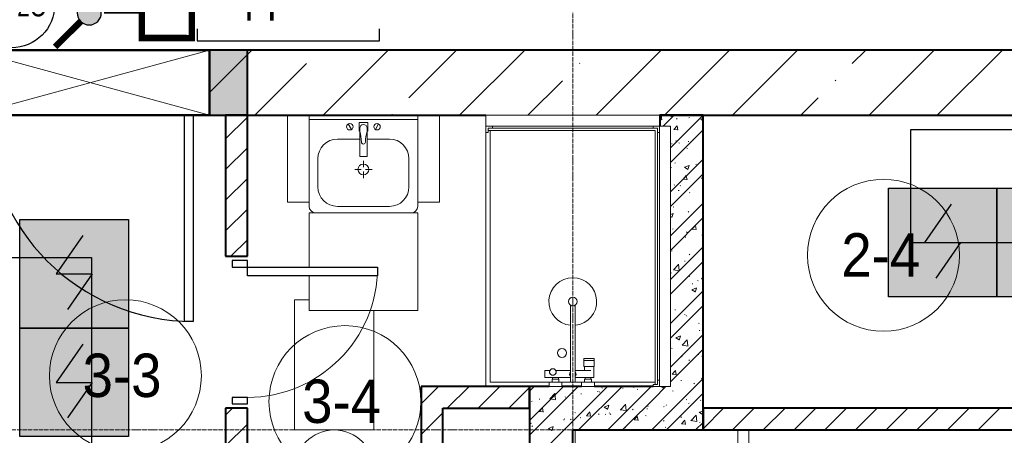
# Model space of a CAD drawing. Header units: millimetres. Extents: x -816133 to 919604, y 87941 to 147341.
# Tile 111 of 256: x -29801 to -25265, y 127349 to 129264. Entities that reach past the tile are written whole.
import ezdxf

# ---------------------------------------------------------------- set-up
doc = ezdxf.new("R2010")
doc.units = ezdxf.units.MM
doc.set_wipeout_variables(frame=1)
doc.linetypes.add('ADSK_Линия сетки', pattern=[25, 20, -2.5, 0, -2.5])
doc.linetypes.add('Линия сетки', pattern=[25, 20, -2.5, 0, -2.5])
for name, color, linetype, lineweight in [('_АПС_Оборудование', 1, 'Continuous', 30), ('A-010-A_ROOM', 7, 'Continuous', 20), ('A-200-M_WALL', 7, 'Continuous', 18), ('A-200-M_WALL_EXT', 7, 'Continuous', 18), ('A-200-M_WALL_INT', 7, 'Continuous', 18), ('A-200-M_WALL_PAT', 7, 'Continuous', 40), ('A-314-M_WINDOW', 7, 'Continuous', 18), ('A-325-M_DOOR', 7, 'Continuous', 18), ('A-325-M_DOOR_PANEL', 7, 'Continuous', 30), ('A-700-M_FFE', 7, 'Continuous', 18), ('M-520-M_DRAINAGE_FW', 7, 'Continuous', 18), ('Z-030-M_GRID', 7, 'Continuous', 9), ('Z-060-M_DETAIL', 7, 'Continuous', 18), ('СОУЭ', 1, 'Continuous', 30), ('СС-011-ПОЖ-СИГНАЛИЗАЦИЯ', 1, 'Continuous', 30), ('УГО АПС и АПЗ$0$_АПС_Оборудование', 1, 'Continuous', 30), ('УГО АПС и АПЗ$0$СС-011-ПОЖ-СИГНАЛИЗАЦИЯ', 1, 'Continuous', 30)]:
    doc.layers.add(name, color=color, linetype=linetype, lineweight=lineweight)
doc.layers.add('EI_HATCH_GALV', color=7, linetype='Continuous')
doc.layers.add('АПС', color=5, linetype='Continuous')
doc.styles.add('Arial Narrow', font='ARIALN.TTF', dxfattribs={"width": 0.9, "height": 600})
doc.styles.add('Arial_2', font='arial.ttf', dxfattribs={"width": 0.9, "height": 400})

# ---------------------------------------------------------------- blocks, each defined once
blk = doc.blocks.new('10эт')
at = {"layer": 'A-200-M_WALL_PAT', "lineweight": 18}
h = blk.add_hatch(color=9, dxfattribs=at)
h.paths.add_polyline_path([(329551.7, 127701.1), (330276.5, 127701.1), (330276.5, 128001.1), (329551.7, 128001.1)])
h.paths.add_polyline_path([(331376.7, 127701.1), (331551.7, 127701.1), (331551.7, 128001.1), (331376.7, 128001.1), (331376.7, 127791.1)])
at = {"layer": 'A-010-A_ROOM', "color": 9}
for centre in [(334482, 127055.8), (330989.8, 126501.1), (332001.2, 126381.7)]:
    blk.add_circle(centre, 350, dxfattribs=at)
at = {"layer": 'A-200-M_WALL', "color": 9, "lineweight": 40}
for p, q in [((331551.7, 128001.1), (331376.7, 128001.1)), ((331376.7, 128001.1), (331376.7, 127791.1)), ((331551.7, 127701.1), (331551.7, 128001.1)), ((331376.7, 127701.1), (331551.7, 127701.1))]:
    blk.add_line(p, q, dxfattribs=at)
at = {"layer": 'A-200-M_WALL_EXT', "color": 9, "lineweight": 40}
for p, q in [((336176.5, 128001.1), (331376.7, 128001.1)), ((331376.7, 128001.1), (331376.7, 127791.1)), ((331376.7, 127701.1), (332651, 127701.1)), ((333451, 127701.1), (336176.5, 127701.1))]:
    blk.add_line(p, q, dxfattribs=at)
at = {"layer": 'A-200-M_WALL_INT', "color": 9, "lineweight": 40}
for p, q in [((331451.7, 127701.1), (331451.7, 127051.1)), ((331551.7, 127701.1), (331451.7, 127701.1)), ((331551.7, 127051.1), (331551.7, 127701.1)), ((333451.7, 127701.1), (333451.7, 127651.1)), ((333651.7, 127701.1), (333451.7, 127701.1)), ((333651.7, 126251.1), (333651.7, 127701.1)), ((331451.7, 127051.1), (331551.7, 127051.1)), ((332451.7, 126451.1), (332351.7, 126451.1)), ((332351.7, 126451.1), (332351.7, 125601.1)), ((332851.7, 126451.1), (332451.7, 126451.1)), ((332941.3, 126451.1), (332851.7, 126451.1)), ((332851.7, 126451.1), (332851.7, 123701.9)), ((332851.7, 126351.1), (332851.7, 126451.1)), ((333051.7, 126451.1), (333001, 126451.1)), ((333091, 126451.1), (333051.7, 126451.1)), ((333421, 126451.1), (333150.8, 126451.1)), ((331451.7, 126351.1), (331451.7, 125601.1)), ((331551.7, 126351.1), (331451.7, 126351.1)), ((331551.7, 125601.1), (331551.7, 126351.1)), ((332451.7, 125601.1), (332451.7, 126351.1)), ((332451.7, 126351.1), (332851.7, 126351.1)), ((335901.7, 126351.1), (333651.7, 126351.1)), ((333651.7, 126351.1), (333651.7, 126251.1)), ((333051.7, 120151.1), (333051.7, 126251.1)), ((333051.7, 126251.1), (333451.7, 126251.1)), ((333451.7, 126251.1), (333651.7, 126251.1)), ((333651.7, 126251.1), (335901.7, 126251.1))]:
    blk.add_line(p, q, dxfattribs=at)
at = {"layer": 'A-200-M_WALL_PAT', "color": 9, "linetype": 'Continuous', "lineweight": 9}
for p, q in [((331376.7, 127805.4), (331572.4, 128001.1)), ((331901, 127701.1), (332201, 128001.1)), ((332295.6, 127781.4), (332515.3, 128001.1)), ((332529.6, 127701.1), (332829.6, 128001.1)), ((333158.2, 127701.1), (333458.2, 128001.1)), ((333474.3, 127702.8), (333772.5, 128001.1)), ((333786.8, 127701.1), (334086.8, 128001.1)), ((334338.6, 127938.5), (334401.2, 128001.1)), ((334415.5, 127701.1), (334715.5, 128001.1)), ((334729.8, 127701.1), (335029.8, 128001.1)), ((331586.7, 127701.1), (331824.2, 127938.5)), ((333081.4, 127938.5), (333083.8, 127940.9)), ((332843.9, 127701.1), (333002.8, 127860)), ((334260.1, 127860), (334262.4, 127862.3)), ((334101.2, 127701.1), (334181.5, 127781.4)), ((331451.7, 127592.6), (331551.7, 127692.6)), ((332217, 127702.8), (332219.4, 127705.2)), ((333460.4, 127680.1), (333457.9, 127701.1)), ((333467.4, 127651.1), (333517.4, 127701.1)), ((333501, 127550), (333651.7, 127700.6)), ((333502.2, 127695.3), (333505.1, 127693.5)), ((333585.6, 127689.6), (333588.9, 127690.1)), ((333640.4, 127682.8), (333651.7, 127687.1)), ((333451.7, 127680.6), (333460.6, 127679.2)), ((333516.6, 127635.1), (333531.3, 127652.6)), ((333528.5, 127683.2), (333531.1, 127685.2)), ((333534.9, 127632.5), (333531.3, 127651.6)), ((333640.3, 127682.9), (333651.7, 127675.2)), ((333501, 127482.6), (333651.7, 127633.3)), ((333516.4, 127635.1), (333534.6, 127633.6)), ((331451.7, 127451.2), (331551.7, 127551.2)), ((333505.4, 127569.4), (333508.7, 127569.9)), ((333524.8, 127581.7), (333527.4, 127583.8)), ((333540, 127574.5), (333542.9, 127572.7)), ((333582, 127579.5), (333585.3, 127579.9)), ((333576.3, 127549.6), (333578.8, 127547.4)), ((333501, 127347.9), (333651.7, 127498.6)), ((333521.1, 127480.2), (333523.7, 127482.3)), ((333566.1, 127461.9), (333581.3, 127451.7)), ((333566.2, 127461.7), (333587.6, 127469.9)), ((333581.5, 127450.5), (333587.7, 127469)), ((333617.2, 127474.5), (333620.5, 127474.9)), ((333649.4, 127482.7), (333651.7, 127480.6)), ((333501, 127280.5), (333651.7, 127431.2)), ((333501.8, 127459.3), (333505.1, 127459.7)), ((333558.9, 127405.9), (333573.6, 127423.4)), ((333577.2, 127403.3), (333573.6, 127422.4)), ((331451.7, 127309.8), (331551.7, 127409.8)), ((333517.4, 127378.8), (333520, 127380.8)), ((333545, 127377.8), (333547.8, 127376)), ((333558.7, 127405.9), (333576.9, 127404.3)), ((333643.4, 127411.8), (333646.2, 127410)), ((333537, 127354.3), (333540.4, 127354.7)), ((333588, 127345.5), (333590.5, 127343.3)), ((333501, 127145.8), (333651.7, 127296.5)), ((333513.7, 127277.3), (333516.3, 127279.4)), ((331451.7, 127168.3), (331551.7, 127268.3)), ((333501, 127244.2), (333513.4, 127248.9)), ((333501, 127234.8), (333507.1, 127230.7)), ((333507.3, 127229.5), (333513.5, 127247.9)), ((333582.8, 127256.9), (333585.6, 127255.1)), ((333649.1, 127259.4), (333651.7, 127259.7)), ((333501, 127078.5), (333651.7, 127229.2)), ((333601.2, 127176.6), (333615.9, 127194.1)), ((333619.4, 127174), (333615.9, 127193.1)), ((333509.9, 127175.8), (333512.6, 127177.9)), ((333575.4, 127163.7), (333577.9, 127161.4)), ((333601, 127176.6), (333619.2, 127175)), ((333645.5, 127149.2), (333648.8, 127149.7)), ((331475.9, 127051.1), (331551.7, 127126.9)), ((333523.4, 127101.2), (333526.2, 127099.4)), ((333568.9, 127139.1), (333572.2, 127139.6)), ((333501, 126943.8), (333651.7, 127094.5)), ((333506.2, 127074.4), (333508.9, 127076.4)), ((333587.7, 127060.2), (333590.5, 127058.4)), ((333648.5, 127096.7), (333650.9, 127094.5)), ((333501, 126876.4), (333651.7, 127027.1)), ((333514.3, 126988.6), (333538.1, 127013.3)), ((333541.2, 126985.4), (333537.8, 127014.4)), ((333565.3, 127029), (333568.6, 127029.4)), ((333502.5, 126972.9), (333505.2, 126975)), ((333514.3, 126988.7), (333541.4, 126984.5)), ((333587.1, 126959.6), (333589.6, 126957.3)), ((333600.5, 126924), (333603.9, 126924.4)), ((333625.5, 126939.4), (333628.3, 126937.6)), ((333643.3, 126947.3), (333651.7, 126946.6)), ((333643.5, 126947.3), (333651.7, 126957.1)), ((333501, 126741.7), (333651.7, 126892.4)), ((333501, 126873.1), (333501.5, 126873.5)), ((333599.7, 126897.1), (333614.9, 126886.9)), ((333599.9, 126897), (333621.2, 126905.2)), ((333615.1, 126885.8), (333621.3, 126904.2)), ((333501, 126674.4), (333651.7, 126825.1)), ((333520.4, 126803.8), (333523.7, 126804.2)), ((333566.1, 126783.6), (333568.9, 126781.8)), ((333574.5, 126777.7), (333577, 126775.4)), ((333630.4, 126742.7), (333633.2, 126740.9)), ((333501, 126539.7), (333651.7, 126690.3)), ((333632.4, 126708.9), (333635.7, 126709.3)), ((333647.6, 126710.8), (333650.1, 126708.5)), ((333649.7, 126691.4), (333651.7, 126692.9)), ((333525.6, 126676.1), (333540.7, 126665.9)), ((333525.7, 126675.9), (333547, 126684.1)), ((333540.9, 126664.8), (333547.1, 126683.2)), ((333554.8, 126641.2), (333578.5, 126666)), ((333581.6, 126638.1), (333578.2, 126667)), ((333501, 126472.3), (333651.7, 126623)), ((333505.5, 126628.7), (333508.3, 126626.9)), ((333554.7, 126641.3), (333581.8, 126637.1)), ((333628.8, 126598.7), (333632.1, 126599.2)), ((333552.2, 126588.6), (333555.5, 126589.1)), ((333586.2, 126573.6), (333588.7, 126571.3)), ((333646, 126589.9), (333648.7, 126591.9)), ((333509.3, 126507.9), (333527.5, 126506.3)), ((333509.4, 126507.9), (333524.1, 126525.4)), ((333527.7, 126505.3), (333524.2, 126524.4)), ((333451.7, 126288.3), (333651.7, 126488.3)), ((333548.6, 126478.5), (333551.9, 126479)), ((333608.8, 126466.1), (333611.7, 126464.2)), ((333642.3, 126488.4), (333645, 126490.5)), ((332351.7, 126371.3), (332431.5, 126451.1)), ((332472.9, 126351.1), (332572.9, 126451.1)), ((332614.3, 126351.1), (332714.3, 126451.1)), ((332755.8, 126351.1), (332851.7, 126447)), ((332851.7, 126294.5), (333008.3, 126451.1)), ((332851.7, 126429.2), (332873.6, 126451.1)), ((332851.7, 126227.1), (333051.7, 126427.1)), ((332875.8, 126451.1), (332877.7, 126449.3)), ((332944.6, 126394.8), (332968.3, 126419.5)), ((332971.4, 126391.6), (332968, 126420.5)), ((333024.7, 126451.1), (333025.1, 126450.8)), ((333051.7, 126292.4), (333210.4, 126451.1)), ((333051.7, 126427.1), (333075.7, 126451.1)), ((333077.7, 126251.1), (333277.7, 126451.1)), ((333087.8, 126417.8), (333091.1, 126418.3)), ((333164.4, 126427.9), (333167.7, 126428.4)), ((333173.5, 126424.6), (333176.2, 126426.7)), ((333185, 126445.7), (333187.8, 126443.9)), ((333212.4, 126251.1), (333412.4, 126451.1)), ((333279.8, 126443.1), (333283.1, 126443.6)), ((333279.8, 126251.1), (333451.1, 126422.4)), ((333330, 126446.1), (333332.7, 126448.1)), ((333347.7, 126438.9), (333350.5, 126437.1)), ((333451.7, 126423), (333479.8, 126451.1)), ((333457.4, 126451.1), (333466.6, 126444.9)), ((333466.8, 126443.7), (333469.2, 126451.1)), ((333481.8, 126251.1), (333651.7, 126420.9)), ((333510.4, 126432), (333513.2, 126430.2)), ((332861.3, 126382.2), (332863.9, 126384.3)), ((332895.6, 126392.5), (332898.9, 126393)), ((332944.5, 126394.9), (332971.6, 126390.7)), ((333015.2, 126401.8), (333017.9, 126403.8)), ((333573.6, 126391.7), (333576.1, 126389.5)), ((333583.9, 126373.5), (333587.2, 126373.9)), ((333638.6, 126387), (333641.3, 126389)), ((331451.7, 126319.8), (331483, 126351.1)), ((332351.7, 126229.9), (332451.7, 126329.9)), ((332895.7, 126336), (332913.9, 126334.5)), ((332895.9, 126336), (332910.6, 126353.5)), ((332897.4, 126338.6), (332900.2, 126336.8)), ((332914.1, 126333.4), (332910.6, 126352.5)), ((333060.1, 126331.7), (333062.9, 126329.9)), ((333114.5, 126316.9), (333129.2, 126334.4)), ((333132.7, 126314.3), (333129.2, 126333.4)), ((333195.3, 126356.8), (333210.5, 126346.6)), ((333195.4, 126356.6), (333216.8, 126364.8)), ((333210.7, 126345.4), (333216.8, 126363.8)), ((333218.1, 126330.7), (333220.6, 126328.5)), ((333269.8, 126344.4), (333296.9, 126340.2)), ((333269.9, 126344.3), (333293.6, 126369.1)), ((333296.7, 126341.1), (333293.3, 126370.1)), ((333326.3, 126344.6), (333329, 126346.6)), ((333391.8, 126348.2), (333395.2, 126348.7)), ((333395.9, 126361.2), (333398.4, 126359)), ((333468.4, 126358.3), (333471.8, 126358.7)), ((333480.3, 126364.1), (333483, 126366.2)), ((333633.3, 126332.4), (333648.5, 126322.1)), ((333633.5, 126332.2), (333651.7, 126339.2)), ((333648.7, 126321), (333651.7, 126330)), ((333651.7, 126257.1), (333745.7, 126351.1)), ((333787.1, 126251.1), (333887.1, 126351.1)), ((333928.5, 126251.1), (334028.5, 126351.1)), ((334070, 126251.1), (334170, 126351.1)), ((334211.4, 126251.1), (334311.4, 126351.1)), ((334352.8, 126251.1), (334452.8, 126351.1)), ((334494.2, 126251.1), (334594.2, 126351.1)), ((334635.6, 126251.1), (334735.6, 126351.1)), ((334777.1, 126251.1), (334877.1, 126351.1)), ((334918.5, 126251.1), (335018.5, 126351.1)), ((332851.7, 126092.4), (333051.7, 126292.4)), ((332857.6, 126280.8), (332860.2, 126282.8)), ((333007.6, 126297.6), (333010.9, 126298.1)), ((333011.5, 126300.3), (333014.2, 126302.3)), ((333040.4, 126300.2), (333042.9, 126297.9)), ((333084.2, 126307.7), (333087.5, 126308.1)), ((333114.3, 126316.9), (333132.5, 126315.3)), ((333169.8, 126323.1), (333172.5, 126325.2)), ((333199.6, 126322.9), (333203, 126323.3)), ((333222.8, 126324.9), (333225.6, 126323.1)), ((333332.9, 126297.8), (333351.2, 126296.2)), ((333333.1, 126297.8), (333347.8, 126315.3)), ((333351.4, 126295.2), (333347.8, 126314.3)), ((333385.5, 126318), (333388.3, 126316.2)), ((333414.5, 126251.1), (333451.6, 126288.2)), ((333468.9, 126294.3), (333471.4, 126292)), ((333548.2, 126311.1), (333551, 126309.3)), ((333551.7, 126278.7), (333566.4, 126296.2)), ((333570, 126276), (333566.5, 126295.2)), ((333595.1, 126294), (333622.2, 126289.8)), ((333595.2, 126293.9), (333618.9, 126318.6)), ((333616.5, 126251.1), (333651.7, 126286.2)), ((333622, 126290.7), (333618.6, 126319.6)), ((333634.9, 126285.5), (333637.6, 126287.5)), ((333646.7, 126324.8), (333649.2, 126322.6)), ((331451.7, 126178.4), (331551.7, 126278.4)), ((332862.6, 126269.7), (332865.1, 126267.4)), ((332939.2, 126258.5), (332954.4, 126248.2)), ((332939.3, 126258.3), (332960.7, 126266.5)), ((332954.6, 126247.1), (332960.7, 126265.5)), ((333291.2, 126263.8), (333293.6, 126261.5)), ((333476.6, 126262.7), (333479.2, 126264.7)), ((333503.7, 126253.3), (333507, 126253.7)), ((333551.6, 126278.7), (333569.8, 126277.1))]:
    blk.add_line(p, q, dxfattribs=at)
at = {"layer": 'A-314-M_WINDOW', "color": 9, "lineweight": 50}
for p, q in [((330276.5, 128001.1), (331376.5, 128001.1)), ((331376.5, 128001.1), (331376.5, 127701.1)), ((331376.5, 127701.1), (330276.5, 127701.1))]:
    blk.add_line(p, q, dxfattribs=at)
at = {"layer": 'A-325-M_DOOR', "color": 9, "lineweight": 30}
for p, q in [((331376.7, 127791.1), (331376.7, 127701.1)), ((331551.7, 127031.1), (331481.7, 127031.1)), ((331481.7, 127031.1), (331481.7, 127001.1)), ((331551.7, 127001.1), (331551.7, 127031.1)), ((331481.7, 127001.1), (331551.7, 127001.1)), ((331551.7, 127001.1), (332151.7, 127001.1)), ((331551.7, 127001.1), (332151.7, 127001.1)), ((331551.7, 126961.1), (331551.7, 127001.1)), ((332151.7, 126961.1), (331551.7, 126961.1)), ((332151.7, 127001.1), (332151.7, 126961.1)), ((331481.7, 126401.1), (331481.7, 126371.1)), ((331551.7, 126401.1), (331481.7, 126401.1)), ((331551.7, 126371.1), (331551.7, 126401.1)), ((331481.7, 126371.1), (331551.7, 126371.1))]:
    blk.add_line(p, q, dxfattribs=at)
at = {"layer": 'A-325-M_DOOR', "color": 9, "lineweight": 9}
blk.add_arc((331551.7, 127001.1), 600, 270, 0, dxfattribs=at)
at = {"layer": 'A-325-M_DOOR_PANEL', "color": 9}
for p, q in [((331261.7, 126751.1), (331261.7, 127701.1)), ((331301.7, 127701.1), (331301.7, 126751.1)), ((331301.7, 126751.1), (331261.7, 126751.1))]:
    blk.add_line(p, q, dxfattribs=at)
blk.add_arc((331301.7, 127701.1), 950, 180, 270, dxfattribs=at)
at = {"layer": 'A-700-M_FFE', "color": 9, "lineweight": 9}
for p, q in [((331736.3, 127701.1), (331736.3, 127301.1)), ((331836.3, 127301.1), (331836.3, 127701.1)), ((332336.3, 127701.1), (332336.3, 127301.1)), ((332436.3, 127301.1), (332436.3, 127701.1)), ((332651, 127701.1), (332651, 127651.1)), ((333451, 127701.1), (332651, 127701.1)), ((333451, 127651.1), (333451, 127701.1)), ((332651, 127651.1), (333451, 127651.1)), ((333501, 127651.1), (333451, 127651.1)), ((333451, 127651.1), (333451, 126451.1)), ((333501, 126451.1), (333501, 127651.1)), ((331736.3, 127301.1), (331836.3, 127301.1)), ((332336.3, 127301.1), (332436.3, 127301.1)), ((332336.3, 127251.1), (331836.3, 127251.1)), ((331836.3, 127251.1), (331836.3, 127001.1)), ((332336.3, 126801.1), (332336.3, 127251.1)), ((331836.3, 126961.1), (331836.3, 126801.1)), ((331769.2, 126851.1), (331769.2, 126251.1)), ((331836.3, 126851.1), (331769.2, 126851.1)), ((331836.3, 126801.1), (332336.3, 126801.1)), ((332134.2, 126251.1), (332134.2, 126801.1)), ((333451, 126451.1), (333501, 126451.1)), ((331769.2, 126251.1), (332134.2, 126251.1)), ((333811.2, 126251.1), (333811.2, 125155.9)), ((333861.2, 125151.1), (333861.2, 126251.1))]:
    blk.add_line(p, q, dxfattribs=at)
at = {"layer": 'M-520-M_DRAINAGE_FW', "color": 9}
for p, q in [((331836.3, 127681.1), (332336.3, 127681.1)), ((332016.7, 127661.2), (332030.7, 127634.7)), ((332106.3, 127668), (332066.3, 127668)), ((332066.3, 127668), (332066.3, 127628)), ((332106.3, 127628), (332106.3, 127668)), ((332156, 127661.2), (332142, 127634.7)), ((332651, 127651.1), (332651, 127621.1)), ((332681, 127641.1), (332681, 127651.1)), ((333421, 127651.1), (333421, 127641.1)), ((332066.3, 127628), (332069.3, 127628)), ((332069.3, 127641), (332069.3, 127628)), ((332069.3, 127628), (332069.3, 127513.1)), ((332103.3, 127628), (332103.3, 127641)), ((332103.3, 127513.1), (332103.3, 127628)), ((332103.3, 127628), (332106.3, 127628)), ((332651, 127621.1), (332651, 126451.1)), ((332651, 127621.1), (332661, 127621.1)), ((332661, 127621.1), (332661, 127641.1)), ((332661, 127641.1), (332681, 127641.1)), ((333441, 127641.1), (332661, 127641.1)), ((332661, 127641.1), (332661, 127631.1)), ((332661, 127631.1), (333431, 127631.1)), ((332671, 127631.1), (332671, 126471.1)), ((333421, 127641.1), (333441, 127641.1)), ((333431, 127631.1), (333431, 126461.1)), ((333441, 127641.1), (333441, 127621.1)), ((333441, 126461.1), (333441, 127641.1)), ((333441, 127621.1), (333451, 127621.1)), ((332069.3, 127591.1), (331966.3, 127591.1)), ((332206.3, 127591.1), (332103.3, 127591.1)), ((332072.3, 127510.1), (332100.3, 127510.1)), ((331876.3, 127501.1), (331876.3, 127371.1)), ((332086.3, 127491.1), (332086.3, 127461.1)), ((332296.3, 127371.1), (332296.3, 127501.1)), ((332076.3, 127451.1), (332046.3, 127451.1)), ((332086.3, 127411.1), (332086.3, 127441.1)), ((332126.3, 127451.1), (332096.3, 127451.1)), ((331836.3, 127301.1), (331836.3, 127281.1)), ((331966.3, 127281.1), (332206.3, 127281.1)), ((332336.3, 127281.1), (332336.3, 127301.1)), ((333039.7, 126826.1), (333039.7, 126471.1)), ((333062.4, 126471.1), (333062.4, 126826.1)), ((333102.1, 126580.1), (333102.1, 126571.1)), ((333149.1, 126580.1), (333102.1, 126580.1)), ((333102.1, 126571.1), (333102.1, 126543.6)), ((333149.1, 126571.1), (333102.1, 126571.1)), ((333102.1, 126571.1), (333149.1, 126571.1)), ((333149.1, 126571.1), (333149.1, 126580.1)), ((333149.1, 126543.6), (333149.1, 126571.1)), ((332945.4, 126524.8), (332921.9, 126524.8)), ((332921.9, 126524.8), (332921.9, 126493.1)), ((333039.7, 126524.8), (332972.4, 126524.8)), ((333134.4, 126524.8), (333062.4, 126524.8)), ((333102.1, 126543.6), (333149.1, 126543.6)), ((333104.4, 126543.6), (333104.4, 126524.8)), ((333147.3, 126543.6), (333104.4, 126543.6)), ((333147.3, 126493.1), (333147.3, 126543.6)), ((332671, 126471.1), (332941.3, 126471.1)), ((332921.9, 126493.1), (333039.7, 126493.1)), ((333001, 126471.1), (332941.3, 126471.1)), ((332941.3, 126471.1), (332941.3, 126451.1)), ((332987, 126485.1), (332955.1, 126485.1)), ((332955.1, 126485.1), (332955.1, 126471.1)), ((332955.1, 126471.1), (332987, 126471.1)), ((332984.6, 126493.1), (332957.7, 126493.1)), ((332957.7, 126493.1), (332957.7, 126485.1)), ((332957.7, 126485.1), (332984.6, 126485.1)), ((332984.6, 126485.1), (332984.6, 126493.1)), ((332987, 126471.1), (332987, 126485.1)), ((333001, 126471.1), (333039.7, 126471.1)), ((333001, 126451.1), (333001, 126471.1)), ((333039.7, 126471.1), (333062.4, 126471.1)), ((333062.4, 126493.1), (333134.4, 126493.1)), ((333062.4, 126471.1), (333091, 126471.1)), ((333091, 126471.1), (333091, 126451.1)), ((333150.8, 126471.1), (333091, 126471.1)), ((333105, 126485.1), (333105, 126471.1)), ((333137, 126485.1), (333105, 126485.1)), ((333105, 126471.1), (333137, 126471.1)), ((333107.4, 126493.1), (333107.4, 126485.1)), ((333134.4, 126493.1), (333107.4, 126493.1)), ((333107.4, 126485.1), (333134.4, 126485.1)), ((333134.4, 126493.1), (333147.3, 126493.1)), ((333134.4, 126485.1), (333134.4, 126493.1)), ((333137, 126471.1), (333137, 126485.1)), ((333150.8, 126471.1), (333431, 126471.1)), ((333150.8, 126451.1), (333150.8, 126471.1)), ((333451, 126481.1), (333441, 126481.1)), ((333441, 126481.1), (333441, 126461.1)), ((332941.3, 126451.1), (333001, 126451.1)), ((333091, 126451.1), (333150.8, 126451.1)), ((333441, 126461.1), (333421, 126461.1)), ((333421, 126461.1), (333421, 126451.1)), ((333421, 126451.1), (333451, 126451.1)), ((333431, 126461.1), (333441, 126461.1)), ((333061.2, 124451.1), (333061.2, 126251.1))]:
    blk.add_line(p, q, dxfattribs=at)
for centre, radius, start, end in [((332023.7, 127648), 15, 0, 180), ((332023.7, 127648), 15, 180, 0), ((332086.3, 127641), 17, 0, 180), ((332149, 127648), 15, 0, 180), ((332149, 127648), 15, 180, 0), ((331868.7, 127571.2), 208.5, 1.5946, 15.8177), ((332304, 127571.2), 208.5, 164.1823, 178.4054), ((331966.3, 127501.1), 90, 90, 180), ((332086.3, 127577), 9.19, 180, 0), ((332206.3, 127501.1), 90, 0, 90), ((332072.3, 127513.1), 3, 180, 270), ((332072.3, 127513.1), 3, 195, 255), ((332100.3, 127513.1), 3, 270, 0), ((332100.3, 127513.1), 3, 285, 345), ((332086.3, 127451.1), 25, 0, 180), ((332086.3, 127451.1), 25, 180, 0), ((331966.3, 127371.1), 90, 180, 270), ((332206.3, 127371.1), 90, 270, 0), ((331866.3, 127281.1), 30, 180, 270), ((332306.3, 127281.1), 30, 270, 0), ((333051, 126842.6), 110, 275.916, 264.084), ((333051, 126842.6), 20, 0, 180), ((333051, 126842.6), 20, 180, 0), ((333051, 126842.6), 20, 235.4667, 304.5333), ((333001, 126606.2), 20.9, 0, 180), ((333001, 126606.2), 20.9, 180, 0), ((332958.9, 126518.2), 15, 0, 180), ((332958.9, 126518.2), 15, 154.0483, 25.9517), ((332958.9, 126518.2), 15, 180, 0), ((333051, 126507.1), 15.5, 137.0093, 222.9907), ((333051, 126507.1), 15.5, 317.0093, 42.9907), ((331951.7, 126068.6), 182.5, 0, 180)]:
    blk.add_arc(centre, radius, start, end, dxfattribs=at)
at = {"layer": 'Z-030-M_GRID', "color": 9, "linetype": 'Линия сетки'}
blk.add_line((333051.7, 116076.8), (333051.7, 137026.1), dxfattribs=at)
at = {"layer": 'Z-030-M_GRID', "color": 9, "linetype": 'ADSK_Линия сетки'}
blk.add_line((358421.7, 126251.1), (308438.4, 126251.1), dxfattribs=at)
at = {"layer": 'Z-060-M_DETAIL', "color": 9}
for p, q in [((331376.5, 128001.1), (330276.5, 128001.1)), ((331376.5, 128001.1), (330276.5, 127701.1)), ((330276.5, 128001.1), (331376.5, 127701.1)), ((331376.5, 128001.1), (331376.5, 127701.1)), ((330276.5, 127701.1), (331376.5, 127701.1))]:
    blk.add_line(p, q, dxfattribs=at)
at = {"layer": 'A-010-A_ROOM', "color": 9, "lineweight": 30, "style": 'Arial_2', "width": 0.9}
for s, p in [('2-4', (334288.1, 126957.5)), ('3-3', (330792.7, 126402.8)), ('3-4', (331804.1, 126283.4))]:
    blk.add_text(s, height=200, dxfattribs=at).set_placement(p)
blk = doc.blocks.new('_МДУ')
at = {"color": 1}
blk.add_wipeout([(-350, 175), (350, 175), (350, -175), (-350, -175)], dxfattribs=at)
at = {"layer": 'АПС', "color": 1, "lineweight": 30, "ltscale": 200}
blk.add_lwpolyline([(350, 175), (-350, 175), (-350, -175), (350, -175)], close=True, dxfattribs=at)
at = {"layer": 'АПС', "color": 0, "lineweight": 30, "ltscale": 200, "insert": (3.3, -0.1), "char_height": 150.98, "width": 668.294, "attachment_point": 5, "style": 'Arial Narrow', "bg_fill": 2}
blk.add_mtext('МДУ-1С', dxfattribs=at)
blk = doc.blocks.new('озк_выт')
at = {"layer": 'УГО АПС и АПЗ$0$_АПС_Оборудование', "ltscale": 200}
h = blk.add_hatch(color=5, dxfattribs=at)
h.dxf.hatch_style = 1
h.paths.add_polyline_path([(468755.8, -41333.4, 1), (468645, -41333.4, 1)])
at = {"color": 5, "const_width": 29.5}
blk.add_lwpolyline([(468543.7, -41176.8), (468661.2, -41294.2)], dxfattribs=at)
at = {"layer": 'УГО АПС и АПЗ$0$_АПС_Оборудование', "color": 5, "lineweight": 35, "ltscale": 200}
blk.add_line((468631.1, -41333.5), (468458.1, -41333.6), dxfattribs=at)
at = {"layer": 'УГО АПС и АПЗ$0$_АПС_Оборудование', "color": 5, "const_width": 29.5}
blk.add_lwpolyline([(468227.4, -41449.2), (468458.2, -41449), (468458, -41218.2), (468227.3, -41218.4)], close=True, dxfattribs=at)
blk.add_lwpolyline([(468739.6, -41372.6), (468857.2, -41490)], dxfattribs=at)
at = {"layer": 'УГО АПС и АПЗ$0$_АПС_Оборудование', "color": 5}
blk.add_circle((468700.4, -41333.4), 55.4, dxfattribs=at)
blk = doc.blocks.new('ИП 212-64 прот.R3')
at = {"layer": 'EI_HATCH_GALV', "lineweight": 30, "true_color": 0xffffff}
h = blk.add_hatch(color=7, dxfattribs=at)
h.dxf.hatch_style = 1
h.paths.add_polyline_path([(-2.5, 2.5), (2.5, 2.5), (2.5, -2.5), (-2.5, -2.5)])
at = {"color": 1, "linetype": 'ByBlock', "lineweight": -2}
for p, q in [((0.397, 1.766), (-0.83, 0)), ((-0.83, 0), (0.829, 0)), ((0.829, 0), (-0.306, -1.637))]:
    blk.add_line(p, q, dxfattribs=at)
at = {"color": 1, "linetype": 'ByBlock', "lineweight": -2, "ltscale": 0.1}
blk.add_lwpolyline([(-2.5, 2.5), (2.5, 2.5), (2.5, -2.5), (-2.5, -2.5)], close=True, dxfattribs=at)
blk = doc.blocks.new('УГО АПС и АПЗ$0$A$C0ED213A1')
blk.add_wipeout([(-199.9, -0.4), (0.1, -200.4), (200.1, -0.4), (0.1, 199.6)])
blk.add_circle((0.1, -0.4), 200)
at = {"layer": 'УГО АПС и АПЗ$0$СС-011-ПОЖ-СИГНАЛИЗАЦИЯ', "color": 1, "style": 'Arial Narrow', "width": 0.9}
blk.add_text('ИЗ-2О', height=100, dxfattribs=at).set_placement((-143.7, -55.5))

msp = doc.modelspace()

# ---------------------------------------------------------------- linework, layer by layer
at = {"layer": 'СС-011-ПОЖ-СИГНАЛИЗАЦИЯ', "ltscale": 100}
for points in [[(-24133.5, 129139.6), (-24133.5, 128756), (-25697.4, 128756), (-25697.4, 128237.4), (-23533.9, 128237.4), (-23533.9, 125439.6), (-25489.9, 125439.6), (-25489.9, 122439.8), (-22206.2, 122439.8), (-22206.2, 125207.5), (-19711.4, 125207.5), (-19711.4, 123087.4), (-18600.7, 123087.4)], [(-29842.1, 129136.9), (-29842.1, 128167.9), (-29470, 128167.9), (-29470, 123124.1)]]:
    msp.add_lwpolyline(points, dxfattribs=at)

# ---------------------------------------------------------------- block references
at = {"layer": 'СОУЭ', "color": 6, "xscale": 100, "yscale": 100, "zscale": 100}
for p in [(-25549, 128237.7), (-25049, 128237.7), (-29549.8, 128093.4), (-29549.8, 127593.4)]:
    msp.add_blockref('ИП 212-64 прот.R3', p, dxfattribs=at)
at = {"layer": 'СС-011-ПОЖ-СИГНАЛИЗАЦИЯ', "color": 9, "lineweight": 30}
msp.add_blockref('10эт', (-360303.7, 1122.9), dxfattribs=at)

# ---------------------------------------------------------------- next in the draw order: block references
at = {"layer": '_АПС_Оборудование', "color": 0, "lineweight": 30, "xscale": 1.2, "yscale": 1.2, "zscale": 1.2}
msp.add_blockref('_МДУ', (-28562.9, 129377), dxfattribs=at)

# ---------------------------------------------------------------- next in the draw order: block references
at = {"layer": 'СС-011-ПОЖ-СИГНАЛИЗАЦИЯ', "lineweight": 30, "xscale": -1}
msp.add_blockref('озк_выт', (439220, 170628.6), dxfattribs=at)

# ---------------------------------------------------------------- next in the draw order: block references
at = {"layer": 'УГО АПС и АПЗ$0$_АПС_Оборудование'}
msp.add_blockref('УГО АПС и АПЗ$0$A$C0ED213A1', (-29839.4, 129334.7), dxfattribs=at)

doc.saveas('drawing.dxf')
